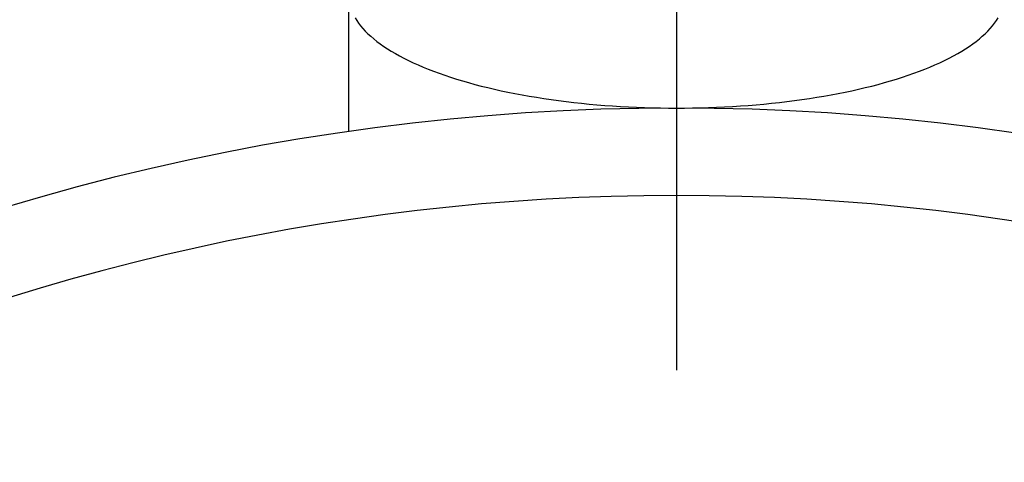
# Model space of a CAD drawing. Extents: x -92 to 223, y -92 to 223.
# Tile 4 of 11: x -15 to 8, y 45 to 55. Entities that reach past the tile are written whole.
import ezdxf

# ---------------------------------------------------------------- set-up
doc = ezdxf.new("R2010")
doc.units = 0
doc.header["$LTSCALE"] = 14
doc.linetypes.add('CENTER', pattern=[2, 1.25, -0.25, 0.25, -0.25])
doc.layers.get('0').update_dxf_attribs({"linetype": 'CONTINUOUS'})
doc.layers.add('CENTER', color=1, linetype='CENTER')

msp = doc.modelspace()

# ---------------------------------------------------------------- linework, layer by layer
msp.add_line((-7.5, 52.467), (-7.5, 60.336))
msp.add_polyline3d([(-7.356, 55.065, 0), (-7.318, 55.003, 0), (-7.275, 54.942, 0), (-7.228, 54.881, 0), (-7.177, 54.821, 0), (-7.121, 54.761, 0), (-7.062, 54.701, 0), (-6.997, 54.642, 0), (-6.929, 54.584, 0), (-6.857, 54.526, 0), (-6.78, 54.468, 0), (-6.699, 54.412, 0), (-6.614, 54.356, 0), (-6.526, 54.301, 0), (-6.433, 54.246, 0), (-6.336, 54.193, 0), (-6.236, 54.14, 0), (-6.132, 54.088, 0), (-6.024, 54.037, 0), (-5.913, 53.987, 0), (-5.798, 53.938, 0), (-5.679, 53.89, 0), (-5.557, 53.843, 0), (-5.432, 53.796, 0), (-5.303, 53.751, 0), (-5.172, 53.707, 0), (-5.037, 53.664, 0), (-4.899, 53.623, 0), (-4.758, 53.582, 0), (-4.614, 53.543, 0), (-4.468, 53.505, 0), (-4.319, 53.468, 0), (-4.167, 53.432, 0), (-4.012, 53.398, 0), (-3.856, 53.365, 0), (-3.697, 53.333, 0), (-3.535, 53.303, 0), (-3.372, 53.274, 0), (-3.207, 53.246, 0), (-3.039, 53.22, 0), (-2.87, 53.195, 0), (-2.699, 53.172, 0), (-2.527, 53.15, 0), (-2.353, 53.13, 0), (-2.177, 53.111, 0), (-2, 53.093, 0), (-1.822, 53.077, 0), (-1.643, 53.062, 0), (-1.463, 53.049, 0), (-1.282, 53.038, 0), (-1.1, 53.028, 0), (-0.918, 53.019, 0), (-0.735, 53.012, 0), (-0.552, 53.007, 0), (-0.368, 53.003, 0), (-0.184, 53.001, 0), (0, 53, 0), (0.184, 53.001, 0), (0.368, 53.003, 0), (0.552, 53.007, 0), (0.735, 53.012, 0), (0.918, 53.019, 0), (1.1, 53.028, 0), (1.282, 53.038, 0), (1.463, 53.049, 0), (1.643, 53.062, 0), (1.822, 53.077, 0), (2, 53.093, 0), (2.177, 53.111, 0), (2.353, 53.13, 0), (2.527, 53.15, 0), (2.699, 53.172, 0), (2.87, 53.195, 0), (3.039, 53.22, 0), (3.207, 53.246, 0), (3.372, 53.274, 0), (3.535, 53.303, 0), (3.697, 53.333, 0), (3.856, 53.365, 0), (4.012, 53.398, 0), (4.167, 53.432, 0), (4.319, 53.468, 0), (4.468, 53.505, 0), (4.614, 53.543, 0), (4.758, 53.582, 0), (4.899, 53.623, 0), (5.037, 53.664, 0), (5.172, 53.707, 0), (5.303, 53.751, 0), (5.432, 53.796, 0), (5.557, 53.843, 0), (5.679, 53.89, 0), (5.798, 53.938, 0), (5.913, 53.987, 0), (6.024, 54.037, 0), (6.132, 54.088, 0), (6.236, 54.14, 0), (6.336, 54.193, 0), (6.433, 54.246, 0), (6.526, 54.301, 0), (6.614, 54.356, 0), (6.699, 54.412, 0), (6.78, 54.468, 0), (6.857, 54.526, 0), (6.929, 54.584, 0), (6.997, 54.642, 0), (7.062, 54.701, 0), (7.121, 54.761, 0), (7.177, 54.821, 0), (7.228, 54.881, 0), (7.275, 54.942, 0), (7.318, 55.003, 0), (7.356, 55.065, 0)])
msp.add_circle((0, 0), 82.5)
for radius, start, end in [(53, 59.7568, 120.2432), (51, 37.1545, 142.8455)]:
    msp.add_arc((0, 0), radius, start, end)
at = {"layer": 'CENTER'}
msp.add_line((0, 92.5), (0, -92.5), dxfattribs=at)

doc.saveas('drawing.dxf')
